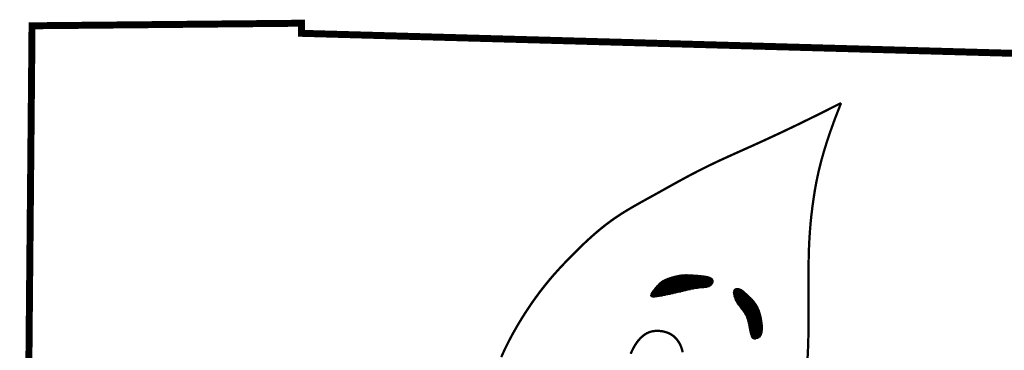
# Model space of a CAD drawing. Header units: feet. Extents: x 24.4 to 32.9, y 2.4 to 13.4.
# Tile 153 of 156: x 31.014 to 31.991, y 4.449 to 4.777. Entities that reach past the tile are written whole.
import ezdxf

# ---------------------------------------------------------------- set-up
doc = ezdxf.new("R2010")
doc.units = ezdxf.units.FT
doc.header["$MEASUREMENT"] = 0
doc.layers.add('BELMONT-BORDER', color=7, linetype='Continuous')
doc.layers.add('FACE', color=7, linetype='Continuous')

msp = doc.modelspace()

# ---------------------------------------------------------------- hatches: boundary and pattern name
at = {"layer": 'FACE', "linetype": 'Continuous'}
h = msp.add_hatch(dxfattribs=at)
h.set_pattern_fill('NET3', scale=0.004606, style=0)
h.set_pattern_definition([(360, (29.66801713, 1.6555652), (1e-19, 0.00057574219), []), (60, (29.66801713, 1.6555652), (-0.00049860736, 0.00028787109), []), (120, (29.66801713, 1.6555652), (-0.00049860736, -0.00028787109), [])])
h.paths.add_polyline_path([(31.75096, 4.47589), (31.75075, 4.47757), (31.7505, 4.47922), (31.75021, 4.48083), (31.74988, 4.4824), (31.74952, 4.48392), (31.74911, 4.48539), (31.74867, 4.48681), (31.7482, 4.48818), (31.7477, 4.48948), (31.74716, 4.49073), (31.74658, 4.49194), (31.74596, 4.49311), (31.74528, 4.49424), (31.74454, 4.49536), (31.74374, 4.49646), (31.74286, 4.49755), (31.74192, 4.49864), (31.74092, 4.49972), (31.73989, 4.50078), (31.73884, 4.50181), (31.7378, 4.50281), (31.73679, 4.50375), (31.73583, 4.50464), (31.73494, 4.50547), (31.73413, 4.50622), (31.73339, 4.5069), (31.73271, 4.50751), (31.73207, 4.50805), (31.73143, 4.50854), (31.7308, 4.50897), (31.73014, 4.50934), (31.72944, 4.50967), (31.72868, 4.50995), (31.72789, 4.51017), (31.72708, 4.51031), (31.72628, 4.51037), (31.72552, 4.51034), (31.7248, 4.51019), (31.72416, 4.50992), (31.72362, 4.5095), (31.72319, 4.50895), (31.72289, 4.50825), (31.72269, 4.50744), (31.72261, 4.50653), (31.72263, 4.50554), (31.72276, 4.50448), (31.72298, 4.50337), (31.7233, 4.50223), (31.72371, 4.50107), (31.72419, 4.49991), (31.72475, 4.49874), (31.72536, 4.49758), (31.72602, 4.49644), (31.72671, 4.49532), (31.72743, 4.49423), (31.72815, 4.49318), (31.72888, 4.49217), (31.7296, 4.4912), (31.73031, 4.49027), (31.731, 4.48936), (31.73168, 4.48848), (31.73232, 4.48761), (31.73292, 4.48675), (31.73349, 4.48591), (31.73402, 4.48505), (31.7345, 4.48418), (31.73495, 4.48327), (31.73537, 4.48231), (31.73577, 4.48127), (31.73616, 4.48013), (31.73653, 4.47888), (31.73689, 4.4775), (31.73726, 4.47598), (31.73762, 4.47435), (31.73798, 4.47266), (31.73833, 4.47095), (31.73868, 4.46928), (31.73901, 4.46768), (31.73934, 4.4662), (31.73965, 4.46489), (31.73995, 4.46378), (31.74025, 4.46287), (31.74057, 4.46213), (31.74092, 4.46156), (31.74133, 4.46113), (31.74181, 4.46082), (31.74238, 4.46063), (31.74305, 4.46053), (31.74383, 4.46051), (31.7447, 4.46058), (31.74562, 4.46076), (31.74656, 4.46106), (31.74749, 4.46149), (31.74836, 4.46208), (31.74916, 4.46283), (31.74983, 4.46377), (31.75037, 4.46489), (31.75076, 4.46618), (31.75103, 4.46762), (31.75118, 4.46916), (31.75124, 4.47079), (31.75122, 4.47247), (31.75112, 4.47418)])
h.paths.add_polyline_path([(31.65717, 4.50429), (31.65941, 4.50478), (31.66161, 4.50526), (31.66378, 4.50574), (31.6659, 4.50622), (31.66796, 4.50669), (31.66995, 4.50714), (31.67185, 4.50759), (31.67366, 4.50802), (31.67537, 4.50844), (31.67699, 4.50884), (31.67855, 4.50921), (31.68007, 4.50956), (31.68156, 4.50988), (31.68305, 4.51016), (31.68456, 4.51041), (31.68611, 4.51061), (31.68771, 4.51078), (31.68934, 4.51092), (31.69098, 4.51105), (31.6926, 4.5112), (31.69416, 4.51139), (31.69563, 4.51164), (31.697, 4.51197), (31.69823, 4.5124), (31.6993, 4.51294), (31.70021, 4.51358), (31.70095, 4.5143), (31.70153, 4.51507), (31.70195, 4.51587), (31.70221, 4.51668), (31.70232, 4.51747), (31.70227, 4.51822), (31.70207, 4.51892), (31.70173, 4.51956), (31.70123, 4.52014), (31.70057, 4.52067), (31.69977, 4.52114), (31.69881, 4.52156), (31.69771, 4.52194), (31.69645, 4.52226), (31.69504, 4.52254), (31.69352, 4.52278), (31.69189, 4.52299), (31.6902, 4.52317), (31.68848, 4.52332), (31.68674, 4.52346), (31.68502, 4.52359), (31.68335, 4.52371), (31.68175, 4.52383), (31.68021, 4.52394), (31.67871, 4.52403), (31.67723, 4.52409), (31.67576, 4.52411), (31.67428, 4.52409), (31.67278, 4.52401), (31.67123, 4.52386), (31.66962, 4.52364), (31.66798, 4.52336), (31.66632, 4.52302), (31.66466, 4.52263), (31.66302, 4.5222), (31.66143, 4.52174), (31.6599, 4.52127), (31.65846, 4.52078), (31.65711, 4.5203), (31.65586, 4.5198), (31.65468, 4.51927), (31.65357, 4.5187), (31.6525, 4.51808), (31.65146, 4.51739), (31.65043, 4.51663), (31.64941, 4.51577), (31.64837, 4.51481), (31.64734, 4.51377), (31.64632, 4.51266), (31.64533, 4.51152), (31.64438, 4.51037), (31.6435, 4.50922), (31.64269, 4.5081), (31.64197, 4.50703), (31.64137, 4.50604), (31.64089, 4.50514), (31.64057, 4.50432), (31.64044, 4.50362), (31.64052, 4.50302), (31.64084, 4.50255), (31.64142, 4.50222), (31.6423, 4.50202), (31.64348, 4.50197), (31.64494, 4.50206), (31.64664, 4.50226), (31.64852, 4.50255), (31.65056, 4.50292), (31.65271, 4.50335), (31.65493, 4.50381)])

# ---------------------------------------------------------------- linework, layer by layer
at = {"layer": 'BELMONT-BORDER', "color": 7, "const_width": 0.00691}
msp.add_lwpolyline([(31.0176, 3.83553), (31.0264, 4.77095), (31.29374, 4.7735), (31.29386, 4.76348), (32.10912, 4.74057), (32.10918, 4.75478), (32.25958, 4.7518)], dxfattribs=at)
at = {"layer": 'FACE', "color": 7, "const_width": 0.0023}
for points in [[(31.82923, 4.69433), (31.80656, 4.68291), (31.78658, 4.67312), (31.76902, 4.66475), (31.75357, 4.65758), (31.73997, 4.6514), (31.72791, 4.646), (31.71712, 4.64115), (31.7073, 4.63665), (31.69821, 4.63231), (31.68973, 4.6281), (31.6818, 4.62402), (31.67434, 4.62005), (31.66727, 4.6162), (31.66054, 4.61247), (31.65405, 4.60885), (31.64774, 4.60533), (31.64155, 4.60192), (31.63547, 4.59857), (31.62949, 4.59525), (31.62362, 4.59192), (31.61785, 4.58854), (31.61219, 4.58506), (31.60664, 4.58145), (31.60119, 4.57766), (31.59585, 4.57368), (31.59062, 4.56951), (31.58549, 4.56519), (31.58047, 4.56076), (31.57555, 4.55623), (31.57074, 4.55164), (31.56604, 4.54702), (31.56144, 4.5424), (31.55695, 4.53779), (31.55253, 4.53316), (31.54818, 4.52845), (31.54385, 4.52359), (31.53953, 4.51854), (31.5352, 4.51323), (31.53082, 4.50762), (31.52638, 4.50163), (31.52186, 4.49524), (31.5173, 4.48847), (31.51276, 4.48136), (31.50827, 4.47396), (31.5039, 4.46631), (31.49969, 4.45845), (31.4957, 4.45042), (31.49198, 4.44228)], [(31.82923, 4.69433), (31.82282, 4.67785), (31.81753, 4.66307), (31.81323, 4.64979), (31.80979, 4.63784), (31.80706, 4.627), (31.80493, 4.61709), (31.80325, 4.60791), (31.8019, 4.59928), (31.80075, 4.59101), (31.79978, 4.58299), (31.79898, 4.57513), (31.79833, 4.56734), (31.79782, 4.55952), (31.79743, 4.55157), (31.79717, 4.54341), (31.797, 4.53493), (31.79693, 4.52607), (31.79692, 4.51688), (31.79694, 4.50745), (31.79698, 4.49786), (31.79701, 4.4882), (31.79699, 4.47854), (31.7969, 4.46898), (31.79672, 4.45959), (31.79642, 4.45044), (31.79601, 4.44152)], [(31.62044, 4.44562), (31.62152, 4.44804), (31.62266, 4.45037), (31.62387, 4.45259), (31.62514, 4.45469), (31.62645, 4.45664), (31.6278, 4.45845), (31.62919, 4.46009), (31.63062, 4.46159), (31.63209, 4.46293), (31.63359, 4.46412), (31.63512, 4.46516), (31.63669, 4.46605), (31.6383, 4.46679), (31.63993, 4.46737), (31.64159, 4.46782), (31.64327, 4.46812), (31.64497, 4.46831), (31.64667, 4.46837), (31.64838, 4.46832), (31.65009, 4.46817), (31.65178, 4.46793), (31.65347, 4.46759), (31.65513, 4.46716), (31.65676, 4.46662), (31.65836, 4.46596), (31.65992, 4.46518), (31.66144, 4.46426), (31.6629, 4.4632), (31.6643, 4.46198), (31.66563, 4.4606), (31.66689, 4.45906), (31.66806, 4.45737), (31.66912, 4.45555), (31.67006, 4.45361), (31.67087, 4.45154), (31.67154, 4.44937), (31.67206, 4.4471)]]:
    msp.add_lwpolyline(points, dxfattribs=at)
at = {"layer": 'FACE', "color": 7, "const_width": 0.000969}
for points in [[(31.65717, 4.50429), (31.65941, 4.50478), (31.66161, 4.50526), (31.66378, 4.50574), (31.6659, 4.50622), (31.66796, 4.50669), (31.66995, 4.50714), (31.67185, 4.50759), (31.67366, 4.50802), (31.67537, 4.50844), (31.67699, 4.50884), (31.67855, 4.50921), (31.68007, 4.50956), (31.68156, 4.50988), (31.68305, 4.51016), (31.68456, 4.51041), (31.68611, 4.51061), (31.68771, 4.51078), (31.68934, 4.51092), (31.69098, 4.51105), (31.6926, 4.5112), (31.69416, 4.51139), (31.69563, 4.51164), (31.697, 4.51197), (31.69823, 4.5124), (31.6993, 4.51294), (31.70021, 4.51358), (31.70095, 4.5143), (31.70153, 4.51507), (31.70195, 4.51587), (31.70221, 4.51668), (31.70232, 4.51747), (31.70227, 4.51822), (31.70207, 4.51892), (31.70173, 4.51956), (31.70123, 4.52014), (31.70057, 4.52067), (31.69977, 4.52114), (31.69881, 4.52156), (31.69771, 4.52194), (31.69645, 4.52226), (31.69504, 4.52254), (31.69352, 4.52278), (31.69189, 4.52299), (31.6902, 4.52317), (31.68848, 4.52332), (31.68674, 4.52346), (31.68502, 4.52359), (31.68335, 4.52371), (31.68175, 4.52383), (31.68021, 4.52394), (31.67871, 4.52403), (31.67723, 4.52409), (31.67576, 4.52411), (31.67428, 4.52409), (31.67278, 4.52401), (31.67123, 4.52386), (31.66962, 4.52364), (31.66798, 4.52336), (31.66632, 4.52302), (31.66466, 4.52263), (31.66302, 4.5222), (31.66143, 4.52174), (31.6599, 4.52127), (31.65846, 4.52078), (31.65711, 4.5203), (31.65586, 4.5198), (31.65468, 4.51927), (31.65357, 4.5187), (31.6525, 4.51808), (31.65146, 4.51739), (31.65043, 4.51663), (31.64941, 4.51577), (31.64837, 4.51481), (31.64734, 4.51377), (31.64632, 4.51266), (31.64533, 4.51152), (31.64438, 4.51037), (31.6435, 4.50922), (31.64269, 4.5081), (31.64197, 4.50703), (31.64137, 4.50604), (31.64089, 4.50514), (31.64057, 4.50432), (31.64044, 4.50362), (31.64052, 4.50302), (31.64084, 4.50255), (31.64142, 4.50222), (31.6423, 4.50202), (31.64348, 4.50197), (31.64494, 4.50206), (31.64664, 4.50226), (31.64852, 4.50255), (31.65056, 4.50292), (31.65271, 4.50335), (31.65493, 4.50381)], [(31.75096, 4.47589), (31.75075, 4.47757), (31.7505, 4.47922), (31.75021, 4.48083), (31.74988, 4.4824), (31.74952, 4.48392), (31.74911, 4.48539), (31.74867, 4.48681), (31.7482, 4.48818), (31.7477, 4.48948), (31.74716, 4.49073), (31.74658, 4.49194), (31.74596, 4.49311), (31.74528, 4.49424), (31.74454, 4.49536), (31.74374, 4.49646), (31.74286, 4.49755), (31.74192, 4.49864), (31.74092, 4.49972), (31.73989, 4.50078), (31.73884, 4.50181), (31.7378, 4.50281), (31.73679, 4.50375), (31.73583, 4.50464), (31.73494, 4.50547), (31.73413, 4.50622), (31.73339, 4.5069), (31.73271, 4.50751), (31.73207, 4.50805), (31.73143, 4.50854), (31.7308, 4.50897), (31.73014, 4.50934), (31.72944, 4.50967), (31.72868, 4.50995), (31.72789, 4.51017), (31.72708, 4.51031), (31.72628, 4.51037), (31.72552, 4.51034), (31.7248, 4.51019), (31.72416, 4.50992), (31.72362, 4.5095), (31.72319, 4.50895), (31.72289, 4.50825), (31.72269, 4.50744), (31.72261, 4.50653), (31.72263, 4.50554), (31.72276, 4.50448), (31.72298, 4.50337), (31.7233, 4.50223), (31.72371, 4.50107), (31.72419, 4.49991), (31.72475, 4.49874), (31.72536, 4.49758), (31.72602, 4.49644), (31.72671, 4.49532), (31.72743, 4.49423), (31.72815, 4.49318), (31.72888, 4.49217), (31.7296, 4.4912), (31.73031, 4.49027), (31.731, 4.48936), (31.73168, 4.48848), (31.73232, 4.48761), (31.73292, 4.48675), (31.73349, 4.48591), (31.73402, 4.48505), (31.7345, 4.48418), (31.73495, 4.48327), (31.73537, 4.48231), (31.73577, 4.48127), (31.73616, 4.48013), (31.73653, 4.47888), (31.73689, 4.4775), (31.73726, 4.47598), (31.73762, 4.47435), (31.73798, 4.47266), (31.73833, 4.47095), (31.73868, 4.46928), (31.73901, 4.46768), (31.73934, 4.4662), (31.73965, 4.46489), (31.73995, 4.46378), (31.74025, 4.46287), (31.74057, 4.46213), (31.74092, 4.46156), (31.74133, 4.46113), (31.74181, 4.46082), (31.74238, 4.46063), (31.74305, 4.46053), (31.74383, 4.46051), (31.7447, 4.46058), (31.74562, 4.46076), (31.74656, 4.46106), (31.74749, 4.46149), (31.74836, 4.46208), (31.74916, 4.46283), (31.74983, 4.46377), (31.75037, 4.46489), (31.75076, 4.46618), (31.75103, 4.46762), (31.75118, 4.46916), (31.75124, 4.47079), (31.75122, 4.47247), (31.75112, 4.47418)]]:
    msp.add_lwpolyline(points, close=True, dxfattribs=at)

doc.saveas('drawing.dxf')
